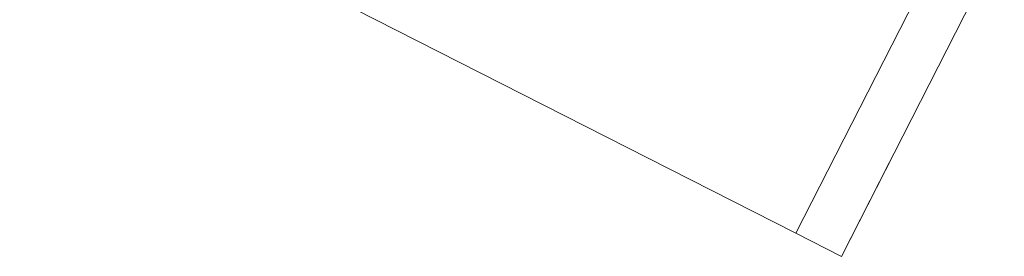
# Model space of a CAD drawing. Header units: millimetres. Extents: x 256092 to 341172, y 103077 to 145077.
# Tile 50 of 139: x 294828 to 294866, y 138547 to 138556. Entities that reach past the tile are written whole.
import ezdxf

# ---------------------------------------------------------------- set-up
doc = ezdxf.new("R2010")
doc.units = ezdxf.units.MM
doc.layers.add('MÖÖBEL', color=30, linetype='Continuous', lineweight=18)
doc.layers.add('Q-SPCQ', color=250, linetype='Continuous', lineweight=9)

# ---------------------------------------------------------------- blocks, each defined once
blk = doc.blocks.new('Speciality-Electrical-Apple-iMac - Speciality-Electrical-Apple-iMac-V56-3_ k sisustuse plaan')
at = {"layer": 'Q-SPCQ'}
for p, q in [((-256.5, 0), (-256.5, -34)), ((-256.5, -34), (-256.5, -36)), ((-256.5, -34), (-242.488, -34)), ((-256.5, -34), (-256.5, -36)), ((-256.5, -34), (-242.488, -34)), ((-256.5, -36), (-256.5, -34)), ((-242.488, -36), (-256.5, -36)), ((-252.396, -36), (-256.5, -36))]:
    blk.add_line(p, q, dxfattribs=at)

msp = doc.modelspace()

# ---------------------------------------------------------------- block references
at = {"layer": 'MÖÖBEL', "rotation": 63.02050317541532}
msp.add_blockref('Speciality-Electrical-Apple-iMac - Speciality-Electrical-Apple-iMac-V56-3_ k sisustuse plaan', (294944.19, 138791.729), dxfattribs=at)

doc.saveas('drawing.dxf')
